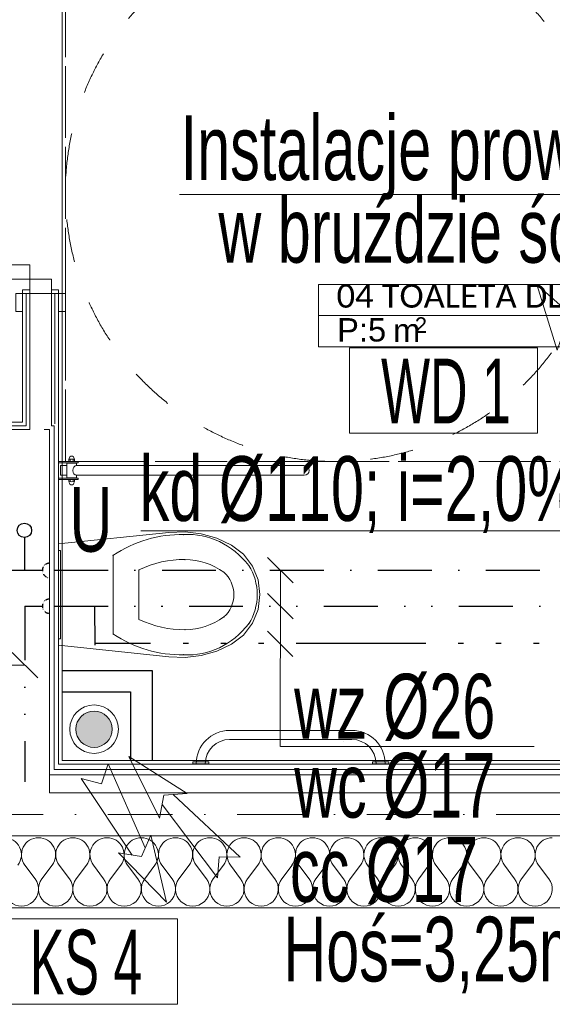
# Model space of a CAD drawing. Header units: centimetres. Extents: x -9388 to 91680, y -1419244 to 50347.
# Tile 63 of 183: x 37101 to 38582, y -711069 to -708330. Entities that reach past the tile are written whole.
import ezdxf
from ezdxf.enums import TextEntityAlignment as Align

# ---------------------------------------------------------------- set-up
doc = ezdxf.new("R2010")
doc.units = ezdxf.units.CM
for name, pattern in [('ACAD_ISO14W100', [24, 12, -3, 0, -3, 0, -3, 0, -3]), ('GCAD_ISO12W100', [21, 12, -3, 0, -3, 0, -3]), ('ISO14W100', [25.5, 12, -3, 0.5, -3, 0.5, -3, 0.5, -3]), ('KOPISTO BUDYNEK C 09.10.12-PW_WODA$0$DASHDOT', [1, 0.5, -0.25, 0, -0.25]), ('KOPISTO BUDYNEK C 09.10.12-PW_WODA$0$DIVIDE', [1.25, 0.5, -0.25, 0, -0.25, 0, -0.25]), ('Krawędzie ukryte dłuższe', [225, 200, -25]), ('Kropki i Kreski', [360, 180, -90, 0, -90]), ('Przerywana', [240, 120, -120])]:
    doc.linetypes.add(name, pattern=pattern)
for name, color, linetype, lineweight in [('! pow os niepelnosprawnej_Nr_pióra__161', 7, 'Continuous', 5), ('Drzwi ArchiCAD_Nr_pióra__1', 7, 'Continuous', 13), ('Drzwi ArchiCAD_Nr_pióra__23', 7, 'Continuous', 15), ('Drzwi ArchiCAD_Nr_pióra__3', 7, 'Continuous', 13), ('Drzwi ArchiCAD_Nr_pióra__41', 7, 'Continuous', 15), ('Metryczki pomieszczeń ArchiCADa_Nr_pióra__6', 7, 'Continuous', 13), ('Osie_Nr_pióra__1', 7, 'Continuous', 13), ('Osie_Nr_pióra__4', 7, 'Continuous', 13), ('Q_ks_opis', 3, 'Continuous', 13), ('Q_ks_opis_pion', 3, 'Continuous', 13), ('Q_opisy_średnice_woda', 3, 'Continuous', 9), ('Q_podkład', 8, 'Continuous', 9), ('Q_strzałki', 3, 'Continuous', 13), ('Q_w_opis_urządzenia', 83, 'Continuous', 13), ('Q_wys prowadzenia instalacji', 6, 'Continuous', 13), ('Strefy_Nr_pióra__101', 7, 'Continuous', 5), ('Wnętrze - umeblowanie_Nr_pióra__101', 7, 'Continuous', 5), ('Ściany wewnętrzne_Nr_pióra__1', 7, 'Continuous', 13), ('Ściany wewnętrzne_Nr_pióra__41', 7, 'Continuous', 15), ('Ściany zewnętrzne_Nr_pióra__1', 7, 'Continuous', 13), ('Ściany zewnętrzne_Nr_pióra__174', 7, 'Continuous', 5), ('Ściany zewnętrzne_Nr_pióra__41', 7, 'Continuous', 15)]:
    doc.layers.add(name, color=color, linetype=linetype, lineweight=lineweight)
for name, color, linetype in [('! Strefy Powierzchnie', 7, 'Continuous'), ('Drzwi ArchiCAD', 7, 'Continuous'), ('Osie', 7, 'Continuous'), ('Wnętrze - umeblowanie', 7, 'Continuous')]:
    doc.layers.add(name, color=color, linetype=linetype)
for name, color, linetype, lineweight, true_color in [('! słupy stalowe_Nr_pióra__232', 7, 'Continuous', 13, 0x24a2ff), ('Q_cw_podejścia', 7, 'ACAD_ISO14W100', 30, 0xfe00ff), ('Q_Działka cyrkulacyjna', 7, 'ISO14W100', 30, 0xffc000), ('Q_Działka wody ciepłej', 6, 'KOPISTO BUDYNEK C 09.10.12-PW_WODA$0$DIVIDE', 30, 0xff00ff), ('Q_Działka wody zimnej', 4, 'KOPISTO BUDYNEK C 09.10.12-PW_WODA$0$DASHDOT', 30, 0x00ffff), ('Q_ks_pion', 7, 'Continuous', 9, 0x997300), ('Q_wz_podejścia', 7, 'GCAD_ISO12W100', 30, 0x01ffff)]:
    doc.layers.add(name, color=color, linetype=linetype, lineweight=lineweight, true_color=true_color)
doc.styles.add('ARIAL', font='ARIALN.TTF', dxfattribs={"width": 0.9, "height": 0.002})
doc.styles.add('Arial Narrow_____', font='ARIALN.TTF', dxfattribs={"width": 0.8})
doc.styles.add('GENERATED_STYLE_1', font='calibri.ttf')
doc.styles.add('GENERATED_STYLE_2', font='arial.ttf')
doc.styles.add('GENERATED_STYLE_3', font='calibri.ttf')

# ---------------------------------------------------------------- blocks, each defined once
blk = doc.blocks.new('TOALETA DLA KLIENTÓW_04_2', base_point=(36920.6, -709603))
at = {"layer": 'Metryczki pomieszczeń ArchiCADa_Nr_pióra__6', "linetype": 'Continuous'}
for p, q in [((36377, -709491.4), (36394.4, -709406.5)), ((36394.4, -709406.5), (37481.6, -709629.8)), ((36359.5, -709576.2), (36377, -709491.4)), ((37464.2, -709714.7), (36377, -709491.4)), ((36377, -709491.4), (37464.2, -709714.7)), ((37446.8, -709799.6), (36359.5, -709576.2)), ((37481.6, -709629.8), (37464.2, -709714.7)), ((37464.2, -709714.7), (37446.8, -709799.6))]:
    blk.add_line(p, q, dxfattribs=at)
at = {"layer": 'Metryczki pomieszczeń ArchiCADa_Nr_pióra__6'}
for tag, height, style, p in [('ROOM_NAME', 65, 'GENERATED_STYLE_1', (36443.4, -709416.2)), ('listZoneProperty', 65, 'GENERATED_STYLE_2', (36425.9, -709508.7)), ('DUMMY_385', 65, 'GENERATED_STYLE_2', (36553.3, -709536.6)), ('DUMMY_386', 43.3, 'GENERATED_STYLE_2', (36638.2, -709549.9))]:
    blk.add_attdef(tag, text='', height=height, rotation=348.3916, dxfattribs=dict(at, style=style)).set_placement(p, align=Align.TOP_LEFT)
blk = doc.blocks.new('WC dla niepełnosprawnych 19')
at = {"layer": 'Wnętrze - umeblowanie_Nr_pióra__101', "color": 8, "linetype": 'Continuous'}
for p, q in [((-141, 0), (-173.3, -306.6)), ((141, 0), (-141, 0)), ((123, 0), (-123, 0)), ((-123, 0), (-123, -5)), ((123, -5), (123, 0)), ((173.3, -306.6), (141, 0)), ((-123, -5), (123, -5)), ((0, -151.4), (-108.9, -151.4)), ((108.9, -151.4), (0, -151.4)), ((0, -223.6), (-68.8, -223.6)), ((68.8, -223.6), (0, -223.6)), ((-173.3, -306.6), (-174.9, -351.8)), ((174.9, -351.8), (173.3, -306.6)), ((-174.9, -351.8), (-169.4, -396.7)), ((169.4, -396.7), (174.9, -351.8)), ((-169.4, -396.7), (-157, -440.3)), ((157, -440.3), (169.4, -396.7)), ((-157, -440.3), (-138, -481.3)), ((62.1, -459.7), (62.1, -459.7)), ((138, -481.3), (157, -440.3)), ((-138, -481.3), (-112.4, -513.9)), ((0, -487.5), (0, -487.5)), ((112.4, -513.9), (138, -481.3)), ((-112.4, -513.9), (-79.4, -538.8)), ((79.4, -538.8), (112.4, -513.9)), ((-79.4, -538.8), (-41, -554.6)), ((41, -554.6), (79.4, -538.8)), ((81.1, -529), (81.1, -529)), ((-41, -554.6), (0, -560)), ((0, -552.4), (0, -552.4)), ((0, -560), (41, -554.6))]:
    blk.add_line(p, q, dxfattribs=at)
for centre, major_axis, start_param, end_param in [((258.1, -339.4), (-425.3, 0), 5.753781, 6.306801), ((-258.1, -339.4), (-425.3, 0), 3.117977, 3.670997), ((264.5, -347.9), (-362.2, 0), 5.88036, 6.296087), ((-264.5, -347.9), (-362.2, 0), 3.128691, 3.544418), ((89.5, -360.8), (-256.9, 0), 6.227454, 7.128043), ((134.9, -351.4), (-232.6, 0), 0.003249, 0.560914), ((-134.9, -351.4), (-232.6, 0), 2.580678, 3.138344), ((-89.5, -360.8), (-256.9, 0), 2.296735, 3.197324), ((0.8, -419), (-78.2, 0), 0.637101, 1.560406), ((-0.8, -419), (-78.2, 0), 1.581187, 2.504492), ((0.8, -431.2), (-138.5, 0), 0.938292, 1.564936), ((-0.8, -431.2), (-138.5, 0), 1.576657, 2.203301)]:
    blk.add_ellipse(centre, major_axis=major_axis, ratio=0.875546, start_param=start_param, end_param=end_param, dxfattribs=at)
for p in [(108.9, -151.4), (68.8, -223.6), (-167, -348.2), (-97.7, -352), (97.7, -352), (167, -348.2), (-62.1, -459.7), (-81.1, -529)]:
    blk.add_point(p, dxfattribs=at)
blk = doc.blocks.new('Standardowy znacznik siatki')
at = {"layer": 'Osie_Nr_pióra__4', "linetype": 'Kropki i Kreski'}
blk.add_line((1000, 0), (17990.8, 0), dxfattribs=at)
at = {"layer": 'Osie_Nr_pióra__1', "style": 'GENERATED_STYLE_3'}
for tag, p in [('AC_MarkerText_1_0', (-125, 4.9)), ('AC_MarkerText_1_1', (19115.8, 4.9))]:
    blk.add_attdef(tag, text='', height=100, rotation=360, dxfattribs=at).set_placement(p, align=Align.MIDDLE_CENTER)
blk = doc.blocks.new('Drzwi 19_4')
at = {"layer": 'Drzwi ArchiCAD_Nr_pióra__1', "color": 8, "linetype": 'Continuous'}
for p, q in [((-490, 20), (-540, 20)), ((-490, 20), (-490, 10)), ((-490, 10), (-490, 0)), ((490, 20), (490, 10)), ((490, 20), (540, 20)), ((490, 10), (490, 0)), ((-490, -80), (-540, -80)), ((-490, -60), (-490, -70)), ((-490, -70), (-490, -80)), ((490, -60), (490, -70)), ((490, -70), (490, -80)), ((490, -80), (540, -80))]:
    blk.add_line(p, q, dxfattribs=at)
at = {"layer": 'Drzwi ArchiCAD_Nr_pióra__23', "color": 8, "linetype": 'Continuous'}
for p, q in [((-450, 0), (-490, 0)), ((-490, 0), (-490, -60)), ((-450, -60), (-450, 0)), ((490, 0), (450, 0)), ((450, 0), (450, -60)), ((490, -60), (490, 0)), ((-490, -60), (-450, -60)), ((450, -60), (490, -60))]:
    blk.add_line(p, q, dxfattribs=at)
at = {"layer": 'Drzwi ArchiCAD_Nr_pióra__3', "color": 8, "linetype": 'Continuous'}
for p, q in [((410, 0), (410, 900)), ((410, 900), (450, 900)), ((450, 900), (450, 0)), ((-540, 20), (-540, 39)), ((-540, 39), (-490, 39)), ((-490, 39), (-490, 20)), ((490, 39), (540, 39)), ((490, 20), (490, 39)), ((540, 39), (540, 20)), ((-490, 20), (-540, 20)), ((-490, 0), (-490, 20)), ((-490, 20), (-480, 20)), ((-480, 0), (-490, 0)), ((-480, 20), (-480, 0)), ((450, 0), (410, 0)), ((480, 0), (480, 20)), ((480, 20), (490, 20)), ((490, 0), (480, 0)), ((490, 20), (490, 0)), ((540, 20), (490, 20)), ((-540, -99), (-540, -80)), ((-540, -80), (-490, -80)), ((-490, -80), (-490, -60)), ((-490, -60), (-480, -60)), ((-480, -80), (-490, -80)), ((-490, -80), (-490, -99)), ((-480, -60), (-480, -80)), ((480, -80), (480, -60)), ((480, -60), (490, -60)), ((490, -80), (480, -80)), ((490, -60), (490, -80)), ((490, -80), (540, -80)), ((490, -99), (490, -80)), ((540, -80), (540, -99)), ((-490, -99), (-540, -99)), ((540, -99), (490, -99))]:
    blk.add_line(p, q, dxfattribs=at)
blk.add_arc((450, 0), 900, 90, 180, dxfattribs=at)
at = {"layer": 'Drzwi ArchiCAD_Nr_pióra__41', "color": 8, "linetype": 'Continuous'}
for p, q in [((-490, 0), (-490, -60)), ((490, 0), (490, -60))]:
    blk.add_line(p, q, dxfattribs=at)
blk = doc.blocks.new('PAB.01_RZUT PRZYZIEMIA')
at = {"layer": '! pow os niepelnosprawnej_Nr_pióra__161', "color": 8, "linetype": 'Krawędzie ukryte dłuższe', "flags": 128}
blk.add_lwpolyline([(37228, -708058.7), (38728, -708058.7), (38728, -709558.7), (37228, -709558.7)], close=True, dxfattribs=at)
at = {"layer": '! pow os niepelnosprawnej_Nr_pióra__161', "color": 8, "linetype": 'Przerywana'}
blk.add_circle((37978, -708808.7), 750, dxfattribs=at)
at = {"layer": '! Strefy Powierzchnie', "color": 8, "linetype": 'Continuous', "lineweight": 0, "flags": 128}
blk.add_lwpolyline([(37219, -707979.3), (37219, -710390.3), (39299, -710390.3), (39299, -707979.3)], close=True, dxfattribs=at)
at = {"layer": '! słupy stalowe_Nr_pióra__232', "color": 8, "linetype": 'Continuous'}
for p, q in [((38000, -710336.8), (38000.1, -710336.8)), ((38358, -710540.3), (38358, -710540.3))]:
    blk.add_line(p, q, dxfattribs=at)
at = {"layer": 'Strefy_Nr_pióra__101', "color": 8, "linetype": 'Continuous'}
for p, q in [((37209, -709541.3), (37209, -709625.8)), ((37263.9, -709558.7), (37209, -709558.7)), ((37263.9, -709562), (37209, -709562)), ((37231.8, -709563.3), (37231.8, -709603.9)), ((37231.8, -709563.3), (37258.9, -709563.3)), ((37237.3, -709558), (37237.3, -709552.6)), ((37241.3, -709558), (37241.3, -709552.6)), ((37249.4, -709558), (37249.4, -709552.6)), ((37253.4, -709558), (37253.4, -709552.6)), ((37258.9, -709563.3), (37258.9, -709570.1)), ((37263.9, -709562), (37263.9, -709558.7)), ((37213.9, -709570), (37231.8, -709570)), ((37213.9, -709570), (37213.9, -709597)), ((37248.7, -709583.6), (37249.5, -709578.4)), ((37249.5, -709588.8), (37248.7, -709583.6)), ((37249.5, -709578.4), (37251.7, -709574)), ((37251.7, -709593.2), (37249.5, -709588.8)), ((37251.7, -709574), (37255, -709571.1)), ((37255, -709596.1), (37251.7, -709593.2)), ((37255, -709571.1), (37258.9, -709570.1)), ((37258.9, -709597.1), (37255, -709596.1)), ((37258.9, -709570.1), (37892.3, -709570.1)), ((37263.9, -709605.1), (37209, -709605.1)), ((37263.9, -709608.5), (37209, -709608.5)), ((37213.9, -709597), (37231.8, -709597.1)), ((37231.8, -709603.9), (37258.9, -709603.9)), ((37237.3, -709609.2), (37237.3, -709614.6)), ((37241.3, -709609.2), (37241.3, -709614.6)), ((37249.4, -709609.2), (37249.4, -709614.6)), ((37253.4, -709609.2), (37253.4, -709614.6)), ((37258.9, -709597.1), (37892.3, -709597.1)), ((37258.9, -709603.9), (37258.9, -709597.1)), ((37263.9, -709608.5), (37263.9, -709605.1))]:
    blk.add_line(p, q, dxfattribs=at)
for centre, radius, start, end in [((37239.3, -709555.2), 3.27, 52.1208, 127.8792), ((37245.3, -709550.2), 6.76, 360, 180), ((37245.3, -709563.9), 12, 70.5286, 109.4714), ((37251.4, -709555.2), 3.27, 52.1208, 127.8792), ((37892.3, -709583.6), 13.5, 270, 90), ((37239.3, -709612), 3.27, 232.1208, 307.8792), ((37245.3, -709617), 6.76, 180, 360), ((37245.3, -709603.2), 12, 250.5286, 289.4714), ((37251.4, -709612), 3.27, 232.1208, 307.8792)]:
    blk.add_arc(centre, radius, start, end, dxfattribs=at)
at = {"layer": 'Wnętrze - umeblowanie_Nr_pióra__101', "color": 8, "linetype": 'Continuous'}
for p, q in [((37684.5, -710306.8), (38024.5, -710306.8)), ((37684.5, -710331.8), (38024.5, -710331.8)), ((37627, -710394.3), (37582, -710394.3)), ((37582, -710394.3), (37582, -710399.3)), ((37627, -710399.3), (37582, -710399.3)), ((37627, -710399.3), (37627, -710394.3)), ((38127, -710394.3), (38082, -710394.3)), ((38082, -710394.3), (38082, -710399.3)), ((38127, -710399.3), (38082, -710399.3)), ((38092, -710394.3), (38092, -710399.3)), ((38127, -710399.3), (38127, -710394.3))]:
    blk.add_line(p, q, dxfattribs=at)
for centre, radius, start, end in [((37684.5, -710399.3), 92.5, 90, 180), ((38024.5, -710399.3), 92.5, 360, 90), ((37684.5, -710399.3), 67.5, 90, 180), ((38024.5, -710399.3), 67.5, 360, 90)]:
    blk.add_arc(centre, radius, start, end, dxfattribs=at)
at = {"layer": 'Ściany wewnętrzne_Nr_pióra__1', "color": 8, "linetype": 'Continuous'}
for p, q in [((37109, -709091.6), (37109, -709141.6)), ((37109, -709091.6), (37119, -709091.6)), ((37109, -709091.6), (37119, -709091.6)), ((37119, -709091.6), (37119, -709449.3)), ((37119, -709091.6), (37129, -709091.6)), ((37119, -709091.6), (37129, -709091.6)), ((37189, -709091.6), (37199, -709091.6)), ((37199, -709449.3), (37199, -709091.6)), ((37199, -709091.6), (37209, -709091.6)), ((37209, -709091.6), (37209, -709141.6)), ((37119, -709459.3), (36825.5, -709459.3)), ((37119, -709449.3), (37119, -709459.3)), ((37189, -709459.3), (37196.5, -709459.3)), ((37196.5, -709469.3), (37196.5, -709459.3)), ((37199, -709454.3), (37199, -709449.3)), ((37196.5, -710400.3), (37196.5, -709469.3))]:
    blk.add_line(p, q, dxfattribs=at)
at = {"layer": 'Ściany wewnętrzne_Nr_pióra__1', "color": 8, "linetype": 'Continuous', "flags": 128}
for points in [[(37109, -709091.6), (37109, -709449.3)], [(37209, -709449.3), (37209, -709091.6)], [(37109, -709449.3), (36825.5, -709449.3)], [(37209, -710400.3), (37209, -709449.3)]]:
    blk.add_lwpolyline(points, dxfattribs=at)
at = {"layer": 'Ściany wewnętrzne_Nr_pióra__41', "color": 8, "linetype": 'Continuous'}
for p, q in [((37129, -709091.6), (37129, -709449.3)), ((37129, -709091.6), (37189, -709091.6)), ((37189, -709449.3), (37189, -709091.6)), ((37129, -709449.3), (37129, -709459.3)), ((37129, -709459.3), (37129, -709469.3)), ((37189, -709459.3), (37189, -709449.3)), ((37189, -709459.3), (37189, -709459.3)), ((37129, -709469.3), (37034, -709469.3)), ((37169, -709469.3), (37184, -709469.3)), ((37184, -709529.3), (37184, -709469.3)), ((37184, -710400.3), (37184, -709529.3))]:
    blk.add_line(p, q, dxfattribs=at)
at = {"layer": 'Ściany zewnętrzne_Nr_pióra__1', "color": 8, "linetype": 'Continuous'}
blk.add_line((37196.5, -710415.3), (37196.5, -710400.3), dxfattribs=at)
at = {"layer": 'Ściany zewnętrzne_Nr_pióra__1', "color": 8, "linetype": 'Continuous', "flags": 128}
blk.add_lwpolyline([(39309, -710400.3), (37209, -710400.3)], dxfattribs=at)
at = {"layer": 'Ściany zewnętrzne_Nr_pióra__174', "color": 8, "linetype": 'Continuous'}
for p, q in [((37143.8, -710719.3), (37115.2, -710681.2)), ((37162.9, -710719.3), (37191.4, -710681.2)), ((37239, -710719.3), (37210.5, -710681.2)), ((37258.1, -710719.3), (37286.7, -710681.2)), ((37334.3, -710719.3), (37305.7, -710681.2)), ((37353.3, -710719.3), (37381.9, -710681.2)), ((37429.5, -710719.3), (37400.9, -710681.2)), ((37448.6, -710719.3), (37477.1, -710681.2)), ((37524.8, -710719.3), (37496.2, -710681.2)), ((37543.8, -710719.3), (37572.4, -710681.2)), ((37620, -710719.3), (37591.4, -710681.2)), ((37639, -710719.3), (37667.6, -710681.2)), ((37715.2, -710719.3), (37686.7, -710681.2)), ((37734.3, -710719.3), (37762.9, -710681.2)), ((37810.5, -710719.3), (37781.9, -710681.2)), ((37829.5, -710719.3), (37858.1, -710681.2)), ((37905.7, -710719.3), (37877.1, -710681.2)), ((37924.8, -710719.3), (37953.3, -710681.2)), ((38000.9, -710719.3), (37972.4, -710681.2)), ((38020, -710719.3), (38048.6, -710681.2)), ((38096.2, -710719.3), (38067.6, -710681.2)), ((38115.2, -710719.3), (38143.8, -710681.2)), ((38191.4, -710719.3), (38162.9, -710681.2)), ((38210.5, -710719.3), (38239, -710681.2)), ((38286.7, -710719.3), (38258.1, -710681.2)), ((38305.7, -710719.3), (38334.3, -710681.2)), ((38381.9, -710719.3), (38353.3, -710681.2)), ((38400.9, -710719.3), (38429.5, -710681.2)), ((38477.1, -710719.3), (38448.6, -710681.2)), ((38496.2, -710719.3), (38524.8, -710681.2)), ((38572.4, -710719.3), (38543.8, -710681.2))]:
    blk.add_line(p, q, dxfattribs=at)
for centre, start, end in [((37058.1, -710652.7), 323.1301, 90), ((37153.3, -710652.7), 90, 216.8699), ((37153.3, -710652.7), 323.1301, 90), ((37248.6, -710652.7), 90, 216.8699), ((37248.6, -710652.7), 323.1301, 90), ((37343.8, -710652.7), 90, 216.8699), ((37343.8, -710652.7), 323.1301, 90), ((37439, -710652.7), 90, 216.8699), ((37439, -710652.7), 323.1301, 90), ((37534.3, -710652.7), 90, 216.8699), ((37534.3, -710652.7), 323.1301, 90), ((37629.5, -710652.7), 90, 216.8699), ((37629.5, -710652.7), 323.1301, 90), ((37724.8, -710652.7), 90, 216.8699), ((37724.8, -710652.7), 323.1301, 90), ((37820, -710652.7), 90, 216.8699), ((37820, -710652.7), 323.1301, 90), ((37915.2, -710652.7), 90, 216.8699), ((37915.2, -710652.7), 323.1301, 90), ((38010.5, -710652.7), 90, 216.8699), ((38010.5, -710652.7), 323.1301, 90), ((38105.7, -710652.7), 90, 216.8699), ((38105.7, -710652.7), 323.1301, 90), ((38200.9, -710652.7), 90, 216.8699), ((38200.9, -710652.7), 323.1301, 90), ((38296.2, -710652.7), 90, 216.8699), ((38296.2, -710652.7), 323.1301, 90), ((38391.4, -710652.7), 90, 216.8699), ((38391.4, -710652.7), 323.1301, 90), ((38486.7, -710652.7), 90, 216.8699), ((38486.7, -710652.7), 323.1301, 90), ((38581.9, -710652.7), 90, 216.8699), ((37105.7, -710747.9), 143.1301, 36.8699), ((37200.9, -710747.9), 143.1301, 36.8699), ((37296.2, -710747.9), 143.1301, 36.8699), ((37391.4, -710747.9), 143.1301, 36.8699), ((37486.7, -710747.9), 143.1301, 36.8699), ((37581.9, -710747.9), 143.1301, 36.8699), ((37677.1, -710747.9), 143.1301, 36.8699), ((37772.4, -710747.9), 143.1301, 36.8699), ((37867.6, -710747.9), 143.1301, 36.8699), ((37962.9, -710747.9), 143.1301, 36.8699), ((38058.1, -710747.9), 143.1301, 36.8699), ((38153.3, -710747.9), 143.1301, 36.8699), ((38248.6, -710747.9), 143.1301, 36.8699), ((38343.8, -710747.9), 143.1301, 36.8699), ((38439, -710747.9), 143.1301, 36.8699), ((38534.3, -710747.9), 143.1301, 36.8699)]:
    blk.add_arc(centre, 47.6, start, end, dxfattribs=at)
at = {"layer": 'Ściany zewnętrzne_Nr_pióra__41', "color": 8, "linetype": 'Continuous'}
for p, q in [((37184, -710415.3), (37184, -710400.3)), ((37184, -710430.3), (37184, -710415.3)), ((39321.5, -710415.3), (37196.5, -710415.3)), ((37184, -710480.3), (37184, -710430.3)), ((39334, -710430.3), (37184, -710430.3)), ((39334, -710480.3), (37184, -710480.3)), ((37034, -710600.3), (37184, -710600.3)), ((37184, -710600.3), (38804, -710600.3))]:
    blk.add_line(p, q, dxfattribs=at)
at = {"layer": 'Ściany zewnętrzne_Nr_pióra__41', "color": 8, "linetype": 'Continuous', "flags": 128}
blk.add_lwpolyline([(35309, -710800.3), (39979, -710800.3)], dxfattribs=at)
at = {"layer": '! Strefy Powierzchnie', "color": 8, "linetype": 'Continuous'}
ref = blk.add_blockref('TOALETA DLA KLIENTÓW_04_2', (38487.1, -709152.7), dxfattribs=dict(at, rotation=11.60840108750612))
ref.add_attrib('ROOM_NAME', '04 TOALETA DLA KLIENTÓW', dxfattribs={"layer": 'Metryczki pomieszczeń ArchiCADa_Nr_pióra__6', "color": 7, "height": 65, "rotation": 360, "style": 'GENERATED_STYLE_1'}).set_placement((37982.1, -709065.7), align=Align.TOP_LEFT)
ref.add_attrib('listZoneProperty', 'P:5', dxfattribs={"layer": 'Metryczki pomieszczeń ArchiCADa_Nr_pióra__6', "color": 7, "height": 65, "rotation": 360, "style": 'GENERATED_STYLE_2'}).set_placement((37983.6, -709159.9), align=Align.TOP_LEFT)
ref.add_attrib('DUMMY_385', ' m', dxfattribs={"layer": 'Metryczki pomieszczeń ArchiCADa_Nr_pióra__6', "color": 7, "height": 65, "rotation": 360, "style": 'GENERATED_STYLE_2'}).set_placement((38114, -709161.6), align=Align.TOP_LEFT)
ref.add_attrib('DUMMY_386', '2', dxfattribs={"layer": 'Metryczki pomieszczeń ArchiCADa_Nr_pióra__6', "color": 7, "height": 43.3, "rotation": 360, "style": 'GENERATED_STYLE_2'}).set_placement((38199.8, -709157.5), align=Align.TOP_LEFT)
at = {"layer": 'Drzwi ArchiCAD', "color": 8, "linetype": 'Continuous', "xscale": -1, "zscale": 1000, "rotation": 89.99998140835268}
blk.add_blockref('Drzwi 19_4', (37129, -708601.6), dxfattribs=at)
at = {"layer": 'Osie', "color": 8, "linetype": 'Continuous', "zscale": 1000, "rotation": 359.999997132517}
blk.add_blockref('Standardowy znacznik siatki', (30584.3, -710540.3), dxfattribs=at)
at = {"layer": 'Wnętrze - umeblowanie', "color": 8, "linetype": 'Continuous', "lineweight": 5, "zscale": 1000, "rotation": 89.999997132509}
blk.add_blockref('WC dla niepełnosprawnych 19', (37209, -709929), dxfattribs=at)
blk = doc.blocks.new('pion_ks')
at = {"layer": 'Q_ks_pion', "linetype": 'Continuous', "lineweight": 15, "extrusion": (0, 0, -1)}
blk.add_hatch(color=256, dxfattribs=at).paths.add_polyline_path([(0.006, 0, 1), (-0.006, 0, 1)])
at = {"layer": 'Q_ks_pion', "lineweight": 15}
blk.add_circle((0, 0), 0.008, dxfattribs=at)
at = {"layer": 'Q_ks_pion'}
blk.add_circle((0, 0), 0.006, dxfattribs=at)
blk = doc.blocks.new('*U457')
at = {"layer": 'Q_strzałki'}
for p, q in [((0.001006, 0.002669), (0.003962, 0.004863)), ((0.002566, 0.001456), (0.003962, 0.004863)), ((-0.001585, -0.000942), (0.001744, 0.002665)), ((0.001006, 0.002669), (0.002252, 0.002663)), ((0.002566, 0.001456), (0.002252, 0.002663)), ((-0.000293, -0.001945), (0.00238, 0.002171)), ((-0.001585, -0.000942), (-0.000473, -0.000843)), ((-0.000293, -0.001945), (-0.000473, -0.000843))]:
    blk.add_line(p, q, dxfattribs=at)

msp = doc.modelspace()

# ---------------------------------------------------------------- block references
at = {"layer": 'Q_podkład'}
msp.add_blockref('PAB.01_RZUT PRZYZIEMIA', (0, 0), dxfattribs=at)

# ---------------------------------------------------------------- next in the draw order: linework, layer by layer
for points in [[(37219, -710139.6), (37469, -710139.6), (37469, -710390.3)], [(37219, -710199.6), (37409, -710199.6), (37409, -710390.3)]]:
    msp.add_lwpolyline(points)
at = {"layer": 'Q_cw_podejścia'}
msp.add_arc((37184, -709961.2), 20, 90, 270, dxfattribs=at)
at = {"layer": 'Q_Działka cyrkulacyjna', "ltscale": 30}
for p, q in [((37310.6, -710069.1), (37309.9, -709961.2)), ((38995, -710064.4), (37310.6, -710065.1))]:
    msp.add_line(p, q, dxfattribs=at)
at = {"layer": 'Q_Działka wody ciepłej', "ltscale": 300}
for p, q in [((37115.6, -709961.2), (37115.6, -710449.4)), ((37115.6, -709961.2), (37164, -709961.2)), ((37196.5, -709961.2), (38933.5, -709961.2)), ((36825.6, -710449.4), (37115.6, -710449.4))]:
    msp.add_line(p, q, dxfattribs=at)
at = {"layer": 'Q_Działka wody zimnej', "ltscale": 300}
for p, q in [((37114, -709770.2), (37114, -709861.2)), ((37015.6, -709861.2), (37164, -709861.2)), ((37196.5, -709861.2), (38874, -709861.2))]:
    msp.add_line(p, q, dxfattribs=at)
at = {"layer": 'Q_Działka wody zimnej', "linetype": 'Continuous', "lineweight": 30, "ltscale": 50}
msp.add_circle((37114, -709750.2), 20, dxfattribs=at)
at = {"layer": 'Q_ks_opis'}
msp.add_line((38665.8, -709751.2), (37438, -709751.2), dxfattribs=at)
at = {"layer": 'Q_ks_opis_pion', "ltscale": 10}
for points in [[(38017.9, -709242.7), (38540.4, -709242.7), (38540.4, -709480.2), (38017.9, -709480.2)], [(37017.2, -710831), (37539.7, -710831), (37539.7, -711068.5), (37017.2, -711068.5)]]:
    msp.add_3dface(points, dxfattribs=at)
at = {"layer": 'Q_opisy_średnice_woda'}
for p, q in [((37545, -708816.4, 286.4), (39404, -708816.4)), ((37790.3, -709825.8), (37861, -709896.5)), ((37825.7, -709861.2), (37825.6, -710351.4)), ((37790.3, -709925.8), (37861, -709996.5)), ((37790.1, -710030.3), (37860.8, -710101)), ((37080.2, -710089.8), (37151, -710160.5)), ((37115.6, -710125.2), (36873.8, -710125.2)), ((38531.5, -710351.4), (37825.7, -710351.4))]:
    msp.add_line(p, q, dxfattribs=at)
at = {"layer": 'Q_wz_podejścia'}
msp.add_arc((37184, -709861.6), 20, 90, 270, dxfattribs=at)

# ---------------------------------------------------------------- next in the draw order: block references
at = {"layer": 'Q_ks_pion', "ltscale": 0.1, "extrusion": (3.76704e-20, 2.74516e-18, -1), "xscale": 8437.499999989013, "yscale": 8437.49999998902, "zscale": 8437.499999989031, "rotation": 1.572278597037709}
msp.add_blockref('pion_ks', (-37307.8, -710303.3), dxfattribs=at)
at = {"layer": 'Q_strzałki', "ltscale": 0.1, "extrusion": (0.000246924, 0.000210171, 1), "xscale": -51988.60958037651, "yscale": 51988.60958037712, "zscale": 50000.0000000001, "rotation": 354.8554192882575}
msp.add_blockref('*U457', (38721.3, -709336.4, -139.5), dxfattribs=at)
at = {"layer": 'Q_strzałki', "ltscale": 0.1, "extrusion": (0.000210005, 0.000247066, 1), "xscale": -51988.60958037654, "yscale": 51988.60958037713, "zscale": 50000.0000000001, "rotation": 4.087998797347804}
msp.add_blockref('*U457', (37628.3, -710616.6, -167.6), dxfattribs=at)
at = {"layer": 'Q_strzałki', "ltscale": 0.1, "extrusion": (-0.00026101, -0.000192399, 1), "xscale": -51988.6095803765, "yscale": 51988.60958037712, "zscale": 50000.00000000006, "rotation": 170.8474789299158}
msp.add_blockref('*U457', (37345.8, -710502.2, 126.9), dxfattribs=at)

# ---------------------------------------------------------------- next in the draw order: texts
at = {"layer": 'Q_ks_opis', "style": 'Arial Narrow_____', "width": 0.8}
msp.add_text('kd Ø110; i=2,0%%%', height=180, dxfattribs=at).set_placement((37434.5, -709723.9))
at = {"layer": 'Q_ks_opis_pion', "style": 'ARIAL', "width": 0.7}
for s, p in [('WD 1', (38286.2, -709362.6)), ('KS 4', (37285.5, -710951))]:
    msp.add_text(s, height=180, dxfattribs=at).set_placement(p, align=Align.MIDDLE_CENTER)
at = {"layer": 'Q_opisy_średnice_woda', "style": 'Arial Narrow_____', "width": 0.8}
for s, p in [('Instalacje prowadzone', (38369.1, -708776, 193.2)), ('w bruździe ściennej', (38373.3, -709005.6, 193.2))]:
    msp.add_text(s, height=180, dxfattribs=at).set_placement(p, align=Align.CENTER)
for s, p in [('wz Ø26', (38143.7, -710239.2)), ('wc Ø17', (38143.7, -710459.2)), ('cc Ø17', (38113.8, -710693.6))]:
    msp.add_text(s, height=180, dxfattribs=at).set_placement(p, align=Align.MIDDLE_CENTER)
at = {"layer": 'Q_w_opis_urządzenia', "style": 'Arial Narrow_____', "width": 0.8}
msp.add_text('U', height=180, dxfattribs=at).set_placement((37299.1, -709719.4), align=Align.MIDDLE_CENTER)
at = {"layer": 'Q_wys prowadzenia instalacji', "style": 'Arial Narrow_____', "width": 0.8}
msp.add_text('Hoś=3,25m', height=180, dxfattribs=at).set_placement((37834.3, -711004.9))

doc.saveas('drawing.dxf')
